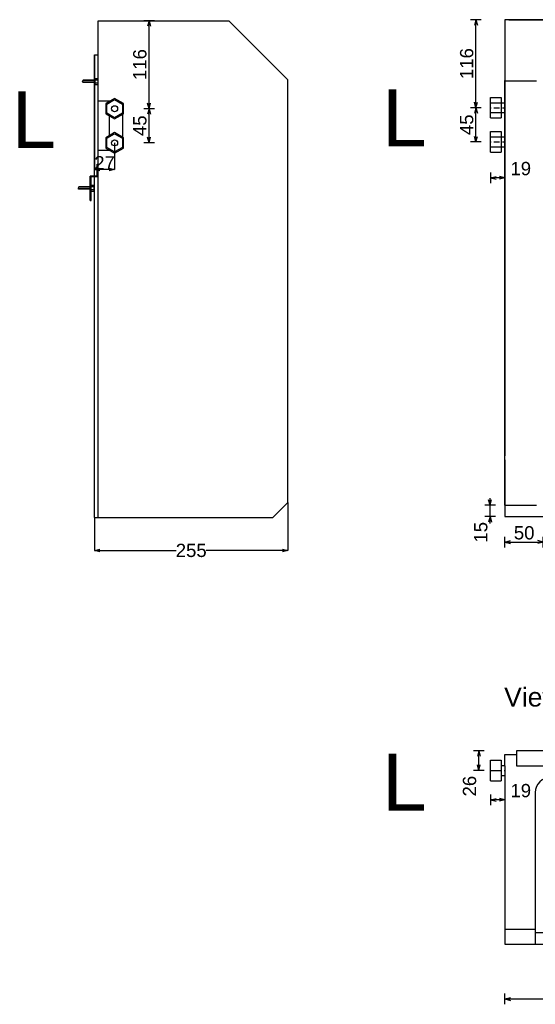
# Model space of a CAD drawing. Extents: x 1718 to 5756, y 20725 to 23464.
# Tile 1 of 4: x 1718 to 2398, y 20725 to 22023. Entities that reach past the tile are written whole.
import ezdxf

# ---------------------------------------------------------------- set-up
doc = ezdxf.new("R2010")
doc.units = 0
doc.header["$MEASUREMENT"] = 0
doc.linetypes.add('Achse', pattern=[11.5, 0, -4, 7.5, 0])
doc.linetypes.add('Čerchovaná', pattern=[215, 100, -50, 15, -50])
for name, color, linetype in [('Desky', 7, 'Continuous'), ('Kóty délkové', 7, 'Continuous'), ('Oblouky a kružnice', 7, 'Continuous'), ('Střechy', 7, 'Continuous'), ('Textové bloky', 7, 'Continuous'), ('Zdi', 7, 'Continuous'), ('Čáry', 7, 'Continuous')]:
    doc.layers.add(name, color=color, linetype=linetype)
doc.styles.add('GENERATED_STYLE_1', font='ARIAL.ttf')
doc.dimstyles.new('Dimstyle_32D', dxfattribs={"dimtxt": 17.5, "dimasz": 7.125, "dimexe": 0.18, "dimexo": 0, "dimgap": 0.09, "dimtad": 1, "dimdec": 0, "dimzin": 0, "dimdsep": 46, "dimtxsty": 'GENERATED_STYLE_1', "dimblk": 'ARROWHEAD_3', "dimblk1": 'ARROWHEAD_3', "dimblk2": 'ARROWHEAD_3', "dimcen": 0.09, "dimclrd": 7, "dimclre": 7, "dimclrt": 7, "dimazin": 0, "dimtfac": 1, "dimtdec": 4, "dimtmove": 0, "dimatfit": 0, "dimfxl": 1, "dimtolj": 1, "dimtzin": 0, "dimarcsym": 0})
doc.dimstyles.new('Dimstyle_3AB', dxfattribs={"dimtxt": 17.5, "dimasz": 7.125, "dimexe": 0.18, "dimexo": 0, "dimgap": 0.09, "dimtad": 1, "dimdec": 0, "dimzin": 0, "dimdsep": 46, "dimtxsty": 'GENERATED_STYLE_1', "dimblk": 'ARROWHEAD_3', "dimblk1": 'ARROWHEAD_3', "dimblk2": 'ARROWHEAD_3', "dimcen": 0.09, "dimclrd": 218, "dimclre": 218, "dimclrt": 7, "dimazin": 0, "dimtfac": 1, "dimtdec": 4, "dimtmove": 0, "dimatfit": 0, "dimfxl": 1, "dimtolj": 1, "dimtzin": 0, "dimarcsym": 0})

# ---------------------------------------------------------------- blocks, each defined once
blk = doc.blocks.new('*D15')
at = {"layer": 'Kóty délkové', "color": 218, "linetype": 'Continuous'}
for p, q in [((2338, 21383.2), (2336.1, 21390.5)), ((2338, 21383.2), (2338, 21392.4)), ((2338, 21383.2), (2340, 21390.5)), ((2345.1, 21383.2), (2331, 21383.2)), ((2338, 21368.2), (2338, 21383.2)), ((2345.1, 21368.2), (2331, 21368.2)), ((2338, 21368.2), (2336.1, 21361)), ((2338, 21359.1), (2338, 21368.2)), ((2338, 21368.2), (2340, 21361))]:
    blk.add_line(p, q, dxfattribs=at)
at = {"layer": 'Kóty délkové', "color": 7, "style": 'GENERATED_STYLE_1', "oblique": 0}
blk.add_text('15', height=17.5, rotation=90, dxfattribs=at).set_placement((2334.5, 21334))
blk = doc.blocks.new('ARROWHEAD_3')
at = {"color": 0, "linetype": 'Continuous'}
blk.add_line((0, 0), (-1, 0), dxfattribs=at)
blk.add_lwpolyline([(-1, 0.2679), (0, 0), (-1, -0.2679)], dxfattribs=at)
blk = doc.blocks.new('*D17')
at = {"layer": 'Kóty délkové', "color": 218, "linetype": 'Continuous'}
for p, q in [((2357.7, 21327.7), (2357.7, 21341.8)), ((2357.7, 21334.7), (2364.9, 21336.7)), ((2408.2, 21334.7), (2400.9, 21336.7)), ((2357.7, 21334.7), (2408.2, 21334.7)), ((2357.7, 21334.7), (2364.9, 21332.8)), ((2408.2, 21334.7), (2400.9, 21332.8))]:
    blk.add_line(p, q, dxfattribs=at)
at = {"layer": 'Kóty délkové', "color": 7, "style": 'GENERATED_STYLE_1', "oblique": 0}
blk.add_text('50', height=17.5, dxfattribs=at).set_placement((2369.4, 21338.2))
blk = doc.blocks.new('*D18')
at = {"layer": 'Kóty délkové', "color": 218, "linetype": 'Continuous'}
for p, q in [((2408.2, 21334.7), (2400.9, 21336.7)), ((2408.2, 21327.7), (2408.2, 21341.8)), ((2408.2, 21334.7), (2415.4, 21336.7)), ((2508.2, 21334.7), (2500.9, 21336.7)), ((2508.2, 21327.7), (2508.2, 21341.8)), ((2357.7, 21334.7), (2408.2, 21334.7)), ((2408.2, 21334.7), (2400.9, 21332.8)), ((2408.2, 21334.7), (2508.2, 21334.7)), ((2408.2, 21334.7), (2415.4, 21332.8)), ((2508.2, 21334.7), (2500.9, 21332.8))]:
    blk.add_line(p, q, dxfattribs=at)
at = {"layer": 'Kóty délkové', "color": 7, "style": 'GENERATED_STYLE_1', "oblique": 0}
blk.add_text('100', height=17.5, dxfattribs=at).set_placement((2437.9, 21338.2))
blk = doc.blocks.new('*D19')
at = {"layer": 'Kóty délkové', "color": 7, "linetype": 'Continuous'}
for p, q in [((2357.7, 20725.4), (2357.7, 20739.5)), ((3602.7, 20725.4), (3602.7, 20739.5)), ((2357.7, 20732.5), (2364.9, 20734.4)), ((2357.7, 20732.5), (3602.7, 20732.5)), ((2357.7, 20732.5), (2364.9, 20730.5)), ((3602.7, 20732.5), (3595.4, 20734.4)), ((3602.7, 20732.5), (3595.4, 20730.5))]:
    blk.add_line(p, q, dxfattribs=at)
at = {"layer": 'Kóty délkové', "color": 7, "style": 'GENERATED_STYLE_1', "oblique": 0}
blk.add_text('1\xa0245', height=17.5, dxfattribs=at).set_placement((2949.9, 20736))
blk = doc.blocks.new('*D27')
at = {"layer": 'Kóty délkové', "color": 7, "linetype": 'Continuous'}
for p, q in [((2319.4, 21907.2), (2319.4, 22023.2)), ((2326.5, 21907.2), (2312.4, 21907.2)), ((2319.4, 21907.2), (2317.5, 21914.5)), ((2319.4, 21907.2), (2317.5, 21900)), ((2319.4, 21907.2), (2321.4, 21914.5)), ((2319.4, 21862.2), (2319.4, 21907.2)), ((2319.4, 21907.2), (2321.4, 21900)), ((2319.4, 21862.2), (2317.5, 21869.5)), ((2319.4, 21862.2), (2321.4, 21869.5)), ((2326.5, 21862.2), (2312.4, 21862.2))]:
    blk.add_line(p, q, dxfattribs=at)
at = {"layer": 'Kóty délkové', "color": 7, "style": 'GENERATED_STYLE_1', "oblique": 0}
blk.add_text('45', height=17.5, rotation=90, dxfattribs=at).set_placement((2315.9, 21871.2))
blk = doc.blocks.new('*D28')
at = {"layer": 'Kóty délkové', "color": 7, "linetype": 'Continuous'}
for p, q in [((2326.5, 22023.2), (2312.4, 22023.2)), ((2319.4, 22023.2), (2317.5, 22016)), ((2319.4, 21907.2), (2319.4, 22023.2)), ((2319.4, 22023.2), (2321.4, 22016)), ((2319.4, 21907.2), (2317.5, 21914.5)), ((2319.4, 21907.2), (2321.4, 21914.5))]:
    blk.add_line(p, q, dxfattribs=at)
at = {"layer": 'Kóty délkové', "color": 7, "style": 'GENERATED_STYLE_1', "oblique": 0}
blk.add_text('116', height=17.5, rotation=90, dxfattribs=at).set_placement((2315.9, 21945))
blk = doc.blocks.new('*D47')
at = {"layer": 'Kóty délkové', "color": 7, "linetype": 'Continuous'}
for p, q in [((2330.2, 21059.6), (2316.2, 21059.6)), ((2323.2, 21059.6), (2321.3, 21052.4)), ((2323.2, 21033.6), (2323.2, 21059.6)), ((2323.2, 21059.6), (2325.2, 21052.4)), ((2323.2, 21033.6), (2321.3, 21040.9)), ((2323.2, 21033.6), (2325.2, 21040.9)), ((2330.2, 21033.6), (2316.2, 21033.6))]:
    blk.add_line(p, q, dxfattribs=at)
at = {"layer": 'Kóty délkové', "color": 7, "style": 'GENERATED_STYLE_1', "oblique": 0}
blk.add_text('26', height=17.5, rotation=90, dxfattribs=at).set_placement((2319.7, 20999.4))
blk = doc.blocks.new('*D49')
at = {"layer": 'Kóty délkové', "color": 7, "linetype": 'Continuous'}
for p, q in [((2338.7, 21821.8), (2338.7, 21807.8)), ((2338.7, 21814.8), (2345.9, 21816.7)), ((2357.7, 21814.8), (2350.4, 21816.7)), ((2357.7, 21821.8), (2357.7, 21807.8)), ((2357.7, 21814.8), (2338.7, 21814.8)), ((2338.7, 21814.8), (2345.9, 21812.9)), ((2357.7, 21814.8), (2350.4, 21812.9))]:
    blk.add_line(p, q, dxfattribs=at)
at = {"layer": 'Kóty délkové', "color": 7, "style": 'GENERATED_STYLE_1', "oblique": 0}
blk.add_text('19', height=17.5, dxfattribs=at).set_placement((2364.9, 21818.3))
blk = doc.blocks.new('*D50')
at = {"layer": 'Kóty délkové', "color": 7, "linetype": 'Continuous'}
for p, q in [((2338.7, 21001.9), (2338.7, 20987.9)), ((2357.7, 21001.9), (2357.7, 20987.9)), ((2338.7, 20994.9), (2345.9, 20996.8)), ((2357.7, 20994.9), (2338.7, 20994.9)), ((2338.7, 20994.9), (2345.9, 20993)), ((2357.7, 20994.9), (2350.4, 20996.8)), ((2357.7, 20994.9), (2350.4, 20993))]:
    blk.add_line(p, q, dxfattribs=at)
at = {"layer": 'Kóty délkové', "color": 7, "style": 'GENERATED_STYLE_1', "oblique": 0}
blk.add_text('19', height=17.5, dxfattribs=at).set_placement((2364.9, 20998.4))
blk = doc.blocks.new('*D74')
at = {"layer": 'Defpoints', "color": 0}
for p in [(2071.6, 21386.9), (1816.6, 21366.9), (2071.6, 21323.6)]:
    blk.add_point(p, dxfattribs=at)
at = {"layer": 'Kóty délkové', "color": 7, "linetype": 'Continuous', "lineweight": -2}
for p, q in [((2071.6, 21386.9), (2071.6, 21323.4)), ((1816.6, 21366.9), (1816.6, 21323.4)), ((1823.7, 21323.6), (1924.5, 21323.6)), ((2064.5, 21323.6), (1963.7, 21323.6))]:
    blk.add_line(p, q, dxfattribs=at)
at = {"layer": 'Kóty délkové', "color": 7, "lineweight": -2, "xscale": 7.124999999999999, "yscale": 7.124999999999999, "zscale": 7.124999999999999, "rotation": 180}
blk.add_blockref('ARROWHEAD_3', (1816.6, 21323.6), dxfattribs=at)
at = {"layer": 'Kóty délkové', "color": 7, "lineweight": -2, "xscale": 7.124999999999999, "yscale": 7.124999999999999, "zscale": 7.124999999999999}
blk.add_blockref('ARROWHEAD_3', (2071.6, 21323.6), dxfattribs=at)
at = {"layer": 'Kóty délkové', "color": 7, "linetype": 'Continuous', "insert": (1944.1, 21323.6), "char_height": 17.5, "attachment_point": 5, "style": 'GENERATED_STYLE_1'}
blk.add_mtext('\\A1;255', dxfattribs=at)
blk = doc.blocks.new('*D44')
at = {"layer": 'Kóty délkové', "color": 7, "linetype": 'Continuous'}
for p, q in [((3863.5, 21907.2), (3861.5, 21900)), ((3863.5, 21862.2), (3863.5, 21907.2)), ((3863.5, 21907.2), (3865.4, 21900)), ((3863.5, 21862.2), (3861.5, 21869.5)), ((3863.5, 21862.2), (3865.4, 21869.5)), ((3870.5, 21862.2), (3856.4, 21862.2))]:
    blk.add_line(p, q, dxfattribs=at)
at = {"layer": 'Kóty délkové', "color": 7, "style": 'GENERATED_STYLE_1', "oblique": 0}
blk.add_text('45', height=17.5, rotation=90, dxfattribs=at).set_placement((3860, 21871.2))
blk = doc.blocks.new('*D45')
at = {"layer": 'Kóty délkové', "color": 7, "linetype": 'Continuous'}
for p, q in [((3870.5, 22023.2), (3856.4, 22023.2)), ((3863.5, 22023.2), (3861.5, 22016)), ((3863.5, 21907.2), (3863.5, 22023.2)), ((3863.5, 22023.2), (3865.4, 22016)), ((3870.5, 21907.2), (3856.4, 21907.2)), ((3863.5, 21907.2), (3861.5, 21914.5)), ((3863.5, 21907.2), (3861.5, 21900)), ((3863.5, 21907.2), (3865.4, 21914.5)), ((3863.5, 21862.2), (3863.5, 21907.2)), ((3863.5, 21907.2), (3865.4, 21900))]:
    blk.add_line(p, q, dxfattribs=at)
at = {"layer": 'Kóty délkové', "color": 7, "style": 'GENERATED_STYLE_1', "oblique": 0}
blk.add_text('116', height=17.5, rotation=90, dxfattribs=at).set_placement((3860, 21945))
blk = doc.blocks.new('*D75')
at = {"layer": 'Defpoints', "color": 0}
for p in [(1816.6, 21976.9), (1843.1, 21860.9), (1816.6, 21825.8)]:
    blk.add_point(p, dxfattribs=at)
at = {"layer": 'Kóty délkové', "color": 7, "linetype": 'Continuous', "lineweight": -2}
for p, q in [((1816.6, 21976.9), (1816.6, 21825.6)), ((1843.1, 21860.9), (1843.1, 21825.6)), ((1836, 21825.8), (1823.7, 21825.8))]:
    blk.add_line(p, q, dxfattribs=at)
at = {"layer": 'Kóty délkové', "color": 7, "lineweight": -2, "xscale": 7.124999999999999, "yscale": 7.124999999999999, "zscale": 7.124999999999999, "rotation": 180}
blk.add_blockref('ARROWHEAD_3', (1816.6, 21825.8), dxfattribs=at)
at = {"layer": 'Kóty délkové', "color": 7, "lineweight": -2, "xscale": 7.124999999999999, "yscale": 7.124999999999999, "zscale": 7.124999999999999}
blk.add_blockref('ARROWHEAD_3', (1843.1, 21825.8), dxfattribs=at)
at = {"layer": 'Kóty délkové', "color": 7, "linetype": 'Continuous', "insert": (1829.9, 21834.6), "char_height": 17.5, "attachment_point": 5, "style": 'GENERATED_STYLE_1'}
blk.add_mtext('\\A1;27', dxfattribs=at)
blk = doc.blocks.new('DIM_22', base_point=(2408.2, 21334.7))
at = {"layer": 'Kóty délkové', "color": 218, "linetype": 'Continuous'}
dim = blk.add_linear_dim(base=(2408.1563, 21334.7398), p1=(2357.6816, 21368.2462), p2=(2408.1563, 21383.2462), dimstyle='Dimstyle_3AB', dxfattribs=at)
dim.commit()
dim.dimension.update_dxf_attribs({"geometry": '*D17', "text_midpoint": (2376.1689, 21346.9898)})
dim = blk.add_aligned_dim(p1=(2408.2, 21383.2), p2=(2508.2, 21383.2), distance=-48.5, dimstyle='Dimstyle_3AB', dxfattribs=at)
dim.commit()
dim.dimension.update_dxf_attribs({"geometry": '*D18', "text_midpoint": (2444.7, 21347)})
blk = doc.blocks.new('DIM_28', base_point=(2319.4, 21907.2))
at = {"layer": 'Kóty délkové', "color": 7, "linetype": 'Continuous'}
dim = blk.add_aligned_dim(p1=(2338.7, 21862.2), p2=(2338.7, 21907.2), distance=19.3, dimstyle='Dimstyle_32D', dxfattribs=at)
dim.commit()
dim.dimension.update_dxf_attribs({"geometry": '*D27', "text_midpoint": (2307.2, 21878), "text_rotation": 90})
dim = blk.add_linear_dim(base=(2319.4, 21907.2), p1=(2338.7, 21907.2), p2=(2357.7, 22023.2), angle=90, dimstyle='Dimstyle_32D', dxfattribs=at)
dim.commit()
dim.dimension.update_dxf_attribs({"geometry": '*D28', "text_midpoint": (2307.2, 21951.7), "text_rotation": 90})
blk = doc.blocks.new('DIM_37', base_point=(3863.5, 21907.2))
at = {"layer": 'Kóty délkové', "color": 7, "linetype": 'Continuous'}
dim = blk.add_linear_dim(base=(3863.5, 21907.2), p1=(3818, 21907.2), p2=(3796.5, 22023.2), angle=90, dimstyle='Dimstyle_32D', dxfattribs=at)
dim.commit()
dim.dimension.update_dxf_attribs({"geometry": '*D45', "text_midpoint": (3851.2, 21951.7), "text_rotation": 90})
dim = blk.add_aligned_dim(p1=(3818, 21862.2), p2=(3818, 21907.2), distance=-45.5, dimstyle='Dimstyle_32D', dxfattribs=at)
dim.commit()
dim.dimension.update_dxf_attribs({"geometry": '*D44', "text_midpoint": (3851.2, 21878), "text_rotation": 90})

msp = doc.modelspace()

# ---------------------------------------------------------------- linework, layer by layer
at = {"layer": 'Desky', "color": 1, "linetype": 'Continuous'}
msp.add_line((2362.7, 22023.2), (3022.1, 22023.2), dxfattribs=at)
at = {"layer": 'Desky', "color": 7, "linetype": 'Continuous'}
for q in [(2357.7, 21388.2), (2399.2, 21383.2)]:
    msp.add_line((2357.7, 21383.2), q, dxfattribs=at)
at = {"layer": 'Oblouky a kružnice', "color": 1, "linetype": 'Continuous'}
for centre in [(1843.1, 21905.9), (1843.1, 21860.9)]:
    msp.add_circle(centre, 4, dxfattribs=at)
at = {"layer": 'Oblouky a kružnice', "color": 7, "linetype": 'Continuous'}
msp.add_arc((2417.7, 21004.6), 20, 90, 180, dxfattribs=at)
at = {"layer": 'Střechy', "color": 7, "linetype": 'Continuous'}
for p, q in [((2357.7, 22023.2), (2357.7, 21943.2)), ((3022.1, 22023.2), (2357.7, 22023.2)), ((2357.7, 21936.2), (2357.7, 21943.2)), ((2357.7, 21942.7), (2399.2, 21942.7))]:
    msp.add_line(p, q, dxfattribs=at)
at = {"layer": 'Zdi', "color": 7, "linetype": 'Continuous'}
for p, q in [((2362.7, 22023.2), (2357.7, 22023.2)), ((3602.7, 22023.2), (2382.7, 22023.2)), ((2357.7, 21943.2), (2357.7, 21448.2)), ((2357.7, 21388.2), (2357.7, 21936.2)), ((2357.7, 21443.2), (2357.7, 21383.2)), ((2357.7, 21383.2), (2357.7, 21368.2)), ((2357.7, 21368.2), (2382.7, 21368.2)), ((2382.7, 21368.2), (2482.7, 21368.2))]:
    msp.add_line(p, q, dxfattribs=at)
at = {"layer": 'Čáry', "color": 7, "linetype": 'Continuous'}
for p, q in [((1821.6, 21366.9), (1821.6, 22021.9)), ((1821.6, 22021.9), (1993.8, 22021.9)), ((2071.6, 21944.1), (1993.8, 22021.9)), ((1816.6, 21976.9), (1821.6, 21976.9)), ((1816.6, 21366.9), (1816.6, 21976.9)), ((1801.5, 21943.4), (1800.6, 21941.9)), ((1801.5, 21940.4), (1800.6, 21941.9)), ((1817.6, 21943.4), (1801.5, 21943.4)), ((1817.6, 21940.4), (1801.5, 21940.4)), ((1817.6, 21937.4), (1817.6, 21945.4)), ((1821.6, 21945.4), (1817.6, 21945.4)), ((1821.6, 21943.4), (1817.6, 21943.4)), ((1821.6, 21939.4), (1817.6, 21939.4)), ((1821.6, 21937.4), (1817.6, 21937.4)), ((1821.6, 21937.4), (1821.6, 21945.4)), ((2071.6, 21386.9), (2071.6, 21944.1)), ((1837.3, 21915.9), (1821.6, 21915.9)), ((1836.6, 21870.6), (1836.6, 21896.1)), ((1853.5, 21898.4), (1853.5, 21868.4)), ((1837.3, 21850.9), (1821.6, 21850.9)), ((1820.1, 21816.9), (1820.1, 21832.9)), ((1820.1, 21832.9), (1821.1, 21832.9)), ((1821.1, 21815.9), (1821.1, 21832.9)), ((1820.1, 21816.9), (1811.1, 21816.9)), ((1811.1, 21784.9), (1811.1, 21816.9)), ((1821.1, 21815.9), (1812.1, 21815.9)), ((1812.1, 21784.9), (1812.1, 21815.9)), ((1816.1, 21804.9), (1812.1, 21804.9)), ((1816.1, 21796.9), (1816.1, 21804.9)), ((1796, 21802.9), (1795.1, 21801.4)), ((1796, 21799.9), (1795.1, 21801.4)), ((1812.1, 21802.9), (1796, 21802.9)), ((1812.1, 21799.9), (1796, 21799.9)), ((1816.1, 21802.9), (1812.1, 21802.9)), ((1816.1, 21798.9), (1812.1, 21798.9)), ((1816.1, 21796.9), (1812.1, 21796.9)), ((1811.1, 21784.9), (1812.1, 21784.9)), ((2051.6, 21366.9), (2071.6, 21386.9)), ((1816.6, 21366.9), (2051.6, 21366.9)), ((2357.7, 21054.6), (2372.7, 21054.6)), ((2357.7, 21039.6), (2357.7, 21054.6)), ((2372.7, 21059.6), (2372.7, 21039.6)), ((3487.1, 21059.6), (2372.7, 21059.6)), ((2357.7, 21039.6), (2357.7, 20804.6)), ((2372.7, 21039.6), (3487.1, 21039.6)), ((2397.7, 21004.6), (2397.7, 20804.6)), ((2357.7, 20824.6), (2397.7, 20824.6)), ((3487.1, 20819.6), (2397.7, 20819.6)), ((2357.7, 20804.6), (3487.1, 20804.6))]:
    msp.add_line(p, q, dxfattribs=at)
at = {"layer": 'Čáry', "color": 7, "linetype": 'Čerchovaná'}
for p, q in [((1817.6, 21943), (1801.2, 21943)), ((1817.6, 21940.8), (1801.2, 21940.8)), ((1812.1, 21802.5), (1795.7, 21802.5)), ((1812.1, 21800.3), (1795.7, 21800.3))]:
    msp.add_line(p, q, dxfattribs=at)
at = {"layer": 'Čáry', "color": 1, "linetype": 'Continuous'}
for p, q in [((2338.7, 21893.7), (2338.7, 21920.7)), ((2338.7, 21920.7), (2352.7, 21920.7)), ((2352.7, 21920.7), (2352.7, 21893.7)), ((1843.1, 21919.4), (1831.4, 21912.6)), ((1831.4, 21912.6), (1831.4, 21899.1)), ((1832.7, 21911.9), (1843.1, 21917.9)), ((1832.7, 21899.9), (1832.7, 21911.9)), ((1854.8, 21912.6), (1843.1, 21919.4)), ((1843.1, 21917.9), (1853.5, 21911.9)), ((1853.5, 21911.9), (1853.5, 21899.9)), ((1854.8, 21899.1), (1854.8, 21912.6)), ((2338.7, 21913.7), (2357.7, 21913.7)), ((1831.4, 21899.1), (1843.1, 21892.4)), ((1843.1, 21893.9), (1832.7, 21899.9)), ((1853.5, 21899.9), (1843.1, 21893.9)), ((1843.1, 21892.4), (1854.8, 21899.1)), ((2338.7, 21900.7), (2357.7, 21900.7)), ((2338.7, 21893.7), (2352.7, 21893.7)), ((1843.1, 21874.4), (1831.4, 21867.6)), ((1832.7, 21866.9), (1843.1, 21872.9)), ((1854.8, 21867.6), (1843.1, 21874.4)), ((1843.1, 21872.9), (1853.5, 21866.9)), ((2338.7, 21848.7), (2338.7, 21875.7)), ((2338.7, 21875.7), (2352.7, 21875.7)), ((2338.7, 21868.7), (2357.7, 21868.7)), ((2352.7, 21875.7), (2352.7, 21848.7)), ((1831.4, 21867.6), (1831.4, 21854.1)), ((1832.7, 21854.9), (1832.7, 21866.9)), ((1853.5, 21866.9), (1853.5, 21854.9)), ((1854.8, 21854.1), (1854.8, 21867.6)), ((2338.7, 21855.7), (2357.7, 21855.7)), ((1831.4, 21854.1), (1843.1, 21847.4)), ((1843.1, 21848.9), (1832.7, 21854.9)), ((1853.5, 21854.9), (1843.1, 21848.9)), ((1843.1, 21847.4), (1854.8, 21854.1)), ((2338.7, 21848.7), (2352.7, 21848.7)), ((2338.7, 21020.1), (2338.7, 21047.1)), ((2338.7, 21047.1), (2352.7, 21047.1)), ((2352.7, 21047.1), (2352.7, 21020.1)), ((2352.7, 21040.1), (2357.7, 21040.1)), ((2338.7, 21033.6), (2352.7, 21033.6)), ((2352.7, 21027.1), (2357.7, 21027.1)), ((2338.7, 21020.1), (2352.7, 21020.1))]:
    msp.add_line(p, q, dxfattribs=at)
at = {"layer": 'Čáry', "color": 1, "linetype": 'Achse'}
for p, q in [((2338.7, 21907.2), (2357.7, 21907.2)), ((2338.7, 21862.2), (2357.7, 21862.2)), ((2352.7, 21033.6), (2357.7, 21033.6))]:
    msp.add_line(p, q, dxfattribs=at)

# ---------------------------------------------------------------- block references
at = {"layer": 'Kóty délkové', "color": 7, "linetype": 'Continuous'}
for name, p in [('DIM_37', (1888.6, 21905.9)), ('DIM_28', (2319.4, 21907.2))]:
    msp.add_blockref(name, p, dxfattribs=at)
at = {"layer": 'Kóty délkové', "color": 218, "linetype": 'Continuous'}
msp.add_blockref('DIM_22', (2408.2, 21334.7), dxfattribs=at)

# ---------------------------------------------------------------- texts
at = {"layer": 'Textové bloky', "color": 7, "attachment_point": 1, "style": 'GENERATED_STYLE_1'}
for s, insert, char_height, width in [('{\\C1;L}', (1707.7, 21929), 75, 291.06), ('{\\C1;L}', (2196, 21931.5), 75, 291.06), ('{View from the bottom}', (2356.6, 21142.9), 25, 340.436), ('{\\C1;L}', (2196, 21055.6), 75, 291.06)]:
    msp.add_mtext(s, dxfattribs=dict(at, insert=insert, char_height=char_height, width=width))

# ---------------------------------------------------------------- dimensions: what is measured, and where the dimension line sits
at = {"layer": 'Kóty délkové', "color": 7, "linetype": 'Continuous'}
for base, p1, p2, picture, middle in [((2338.7, 21814.8), (2357.7, 22023.2), (2338.7, 21848.7), '*D49', (2371.7, 21827.1)), ((1816.6127851, 21825.7632204), (1843.1127851, 21860.8710683), (1816.6127851, 21976.8710683), '*D75', (1829.8627851, 21834.6382204)), ((2338.7, 20994.9), (2357.7, 21054.6), (2338.7, 21020.1), '*D50', (2371.7, 21007.1))]:
    dim = msp.add_linear_dim(base=base, p1=p1, p2=p2, angle=180, dimstyle='Dimstyle_32D', dxfattribs=at)
    dim.commit()
    dim.dimension.update_dxf_attribs({"geometry": picture, "text_midpoint": middle})
at = {"layer": 'Kóty délkové', "color": 218, "linetype": 'Continuous'}
dim = msp.add_linear_dim(base=(2338, 21383.2), p1=(2357.7, 21368.2), p2=(2408.2, 21383.2), angle=90, dimstyle='Dimstyle_3AB', dxfattribs=at)
dim.commit()
dim.dimension.update_dxf_attribs({"geometry": '*D15', "text_midpoint": (2325.8, 21340.7), "text_rotation": 90})
at = {"layer": 'Kóty délkové', "color": 7, "linetype": 'Continuous'}
dim = msp.add_linear_dim(base=(2071.6, 21323.6), p1=(1816.6, 21366.9), p2=(2071.6, 21386.9), dimstyle='Dimstyle_32D', dxfattribs=at)
dim.commit()
dim.dimension.update_dxf_attribs({"geometry": '*D74', "text_midpoint": (1944.1, 21323.6), "text_rotation": 360})
dim = msp.add_linear_dim(base=(2323.2, 21059.6), p1=(2338.7, 21033.6), p2=(2372.7, 21059.6), angle=90, dimstyle='Dimstyle_32D', dxfattribs=at)
dim.commit()
dim.dimension.update_dxf_attribs({"geometry": '*D47', "text_midpoint": (2311, 21006.1), "text_rotation": 90})
dim = msp.add_aligned_dim(p1=(2357.7, 20804.6), p2=(3602.7, 20804.6), distance=-72.2, dimstyle='Dimstyle_32D', dxfattribs=at)
dim.commit()
dim.dimension.update_dxf_attribs({"geometry": '*D19', "text_midpoint": (2956.7, 20744.7)})

doc.saveas('drawing.dxf')
